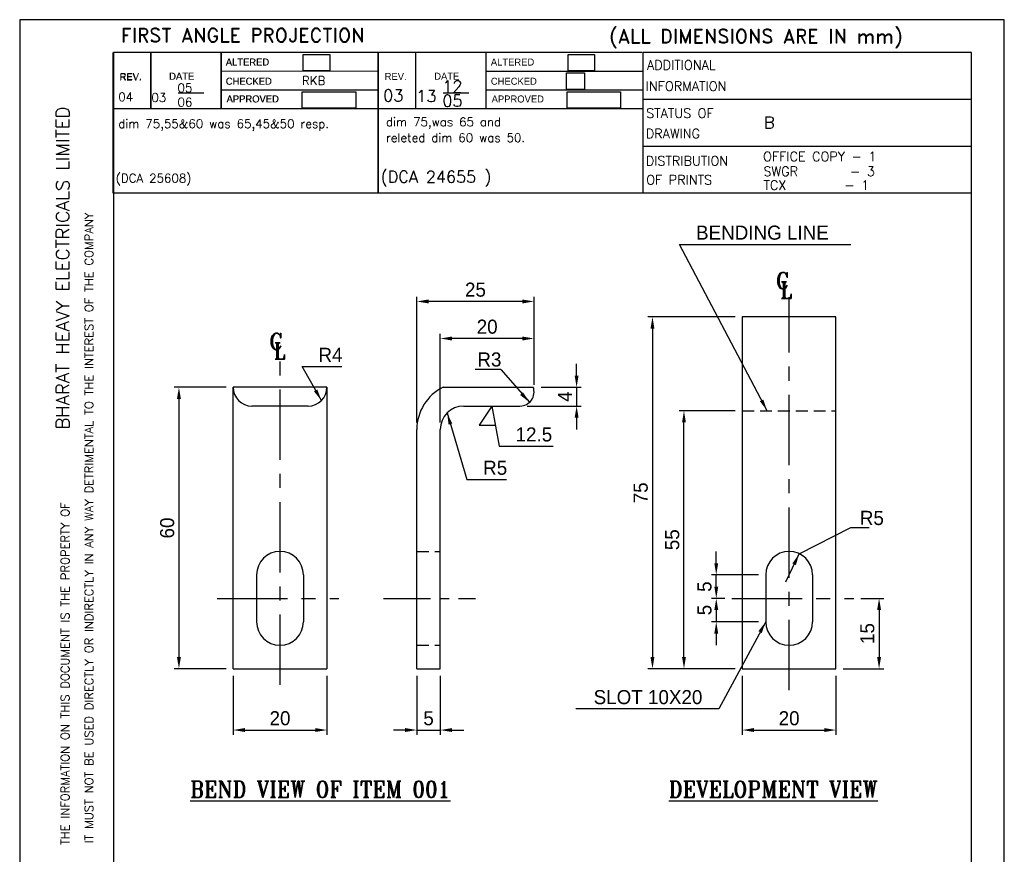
# Model space of a CAD drawing. Extents: x 5080 to 5290, y 910 to 1207.
# Tile 4 of 4: x 5080 to 5290, y 1029 to 1207. Entities that reach past the tile are written whole.
import ezdxf
from ezdxf.enums import TextEntityAlignment as Align

# ---------------------------------------------------------------- set-up
doc = ezdxf.new("R2010")
doc.units = 0
doc.header["$LTSCALE"] = 40
doc.header["$MEASUREMENT"] = 0
doc.linetypes.add('CENTER', pattern=[2, 1.25, -0.25, 0.25, -0.25])
doc.linetypes.add('HIDDEN', pattern=[9.525, 6.35, -3.175])
doc.layers.get('0').update_dxf_attribs({"linetype": 'CONTINUOUS'})
doc.layers.get('DEFPOINTS').update_dxf_attribs({"linetype": 'CONTINUOUS'})
for name, color, linetype in [('6', 6, 'CONTINUOUS'), ('DIM', 1, 'CONTINUOUS'), ('TEXT', 3, 'CONTINUOUS')]:
    doc.layers.add(name, color=color, linetype=linetype)
doc.styles.add('ROMAND', font='romand', dxfattribs={"height": 3})
doc.styles.add('ROMANS', font='romans.shx', dxfattribs={"height": 2.5})
doc.styles.add('ROMANT', font='romant.shx', dxfattribs={"width": 0.9, "height": 42})
doc.dimstyles.new('RAKESH', dxfattribs={"dimtxt": 3, "dimasz": 2.5, "dimexe": 1, "dimexo": 1.5, "dimgap": 1, "dimtad": 1, "dimdec": 0, "dimzin": 0, "dimdsep": 46, "dimtxsty": 'Standard', "dimcen": 0, "dimclrd": 1, "dimclre": 1, "dimclrt": 2, "dimadec": 0, "dimazin": 0, "dimtfac": 1, "dimtofl": 0, "dimtmove": 0, "dimatfit": 3, "dimfxl": 0, "dimtolj": 1, "dimtzin": 0, "dimarcsym": 0})
picture_1 = doc.add_image_def('image1.bmp', size_in_pixel=(91, 56))
picture_2 = doc.add_image_def('image2.jpg', size_in_pixel=(92, 84))
picture_3 = doc.add_image_def('image3.jpg', size_in_pixel=(136, 41))

# ---------------------------------------------------------------- blocks, each defined once
blk = doc.blocks.new('*D18')
at = {"layer": 'DEFPOINTS', "color": 0}
for p in [(5125.28, 1128.64), (5113.72, 1068.64), (5125.28, 1068.64)]:
    blk.add_point(p, dxfattribs=at)
at = {"layer": 'DIM', "color": 1, "lineweight": -2}
for p, q in [((5123.78, 1128.64), (5112.72, 1128.64)), ((5113.72, 1126.14), (5113.72, 1071.14)), ((5123.78, 1068.64), (5112.72, 1068.64))]:
    blk.add_line(p, q, dxfattribs=at)
at = {"layer": 'DIM', "color": 1}
for points in [[(5113.3, 1126.14), (5114.14, 1126.14), (5113.72, 1128.64)], [(5113.3, 1071.14), (5114.14, 1071.14), (5113.72, 1068.64)]]:
    blk.add_solid(points, dxfattribs=at)
at = {"layer": 'DIM', "color": 2, "insert": (5111.22, 1098.64), "char_height": 3, "attachment_point": 5, "rotation": 90}
blk.add_mtext('\\A1;60', dxfattribs=at)
blk = doc.blocks.new('*D19')
at = {"color": 1, "linetype": 'ByBlock'}
for p, q in [((5125.28, 1067.14), (5125.28, 1054.56)), ((5145.28, 1067.14), (5145.28, 1054.56)), ((5127.78, 1055.56), (5142.78, 1055.56))]:
    blk.add_line(p, q, dxfattribs=at)
for points in [[(5127.78, 1055.98), (5127.78, 1055.15), (5125.28, 1055.56)], [(5142.78, 1055.98), (5142.78, 1055.15), (5145.28, 1055.56)]]:
    blk.add_solid(points, dxfattribs=at)
at = {"layer": 'DEFPOINTS', "color": 0, "linetype": 'ByBlock'}
for p in [(5125.28, 1068.64), (5145.28, 1068.64), (5145.28, 1055.56)]:
    blk.add_point(p, dxfattribs=at)
at = {"color": 2, "linetype": 'ByBlock', "insert": (5135.28, 1058.06), "char_height": 3, "attachment_point": 5}
blk.add_mtext('\\A1;20', dxfattribs=at)
blk = doc.blocks.new('*D20')
at = {"color": 1, "linetype": 'ByBlock'}
for p, q in [((5164.46, 1067.14), (5164.46, 1054.56)), ((5169.46, 1067.14), (5169.46, 1054.56)), ((5161.96, 1055.56), (5159.46, 1055.56)), ((5171.96, 1055.56), (5174.46, 1055.56))]:
    blk.add_line(p, q, dxfattribs=at)
for points in [[(5161.96, 1055.98), (5161.96, 1055.15), (5164.46, 1055.56)], [(5171.96, 1055.98), (5171.96, 1055.15), (5169.46, 1055.56)]]:
    blk.add_solid(points, dxfattribs=at)
at = {"layer": 'DEFPOINTS', "color": 0, "linetype": 'ByBlock'}
for p in [(5164.46, 1068.64), (5169.46, 1068.64), (5169.46, 1055.56)]:
    blk.add_point(p, dxfattribs=at)
at = {"color": 2, "linetype": 'ByBlock', "insert": (5166.96, 1058.06), "char_height": 3, "attachment_point": 5}
blk.add_mtext('\\A1;5', dxfattribs=at)
blk = doc.blocks.new('*D21')
at = {"color": 1, "linetype": 'ByBlock'}
for p, q in [((5233.86, 1067.14), (5233.86, 1054.56)), ((5253.86, 1067.14), (5253.86, 1054.56)), ((5236.36, 1055.56), (5251.36, 1055.56))]:
    blk.add_line(p, q, dxfattribs=at)
for points in [[(5236.36, 1055.98), (5236.36, 1055.15), (5233.86, 1055.56)], [(5251.36, 1055.98), (5251.36, 1055.15), (5253.86, 1055.56)]]:
    blk.add_solid(points, dxfattribs=at)
at = {"layer": 'DEFPOINTS', "color": 0, "linetype": 'ByBlock'}
for p in [(5233.86, 1068.64), (5253.86, 1068.64), (5253.86, 1055.56)]:
    blk.add_point(p, dxfattribs=at)
at = {"color": 2, "linetype": 'ByBlock', "insert": (5243.86, 1058.06), "char_height": 3, "attachment_point": 5}
blk.add_mtext('\\A1;20', dxfattribs=at)
blk = doc.blocks.new('*D22')
at = {"layer": 'DEFPOINTS', "color": 0}
for p in [(5164.46, 1146.94), (5189.46, 1128.64), (5164.46, 1119.64)]:
    blk.add_point(p, dxfattribs=at)
at = {"layer": 'DIM', "color": 1, "lineweight": -2}
for p, q in [((5164.46, 1121.14), (5164.46, 1147.94)), ((5186.96, 1146.94), (5166.96, 1146.94)), ((5189.46, 1130.14), (5189.46, 1147.94))]:
    blk.add_line(p, q, dxfattribs=at)
at = {"layer": 'DIM', "color": 1}
for points in [[(5166.96, 1147.36), (5166.96, 1146.52), (5164.46, 1146.94)], [(5186.96, 1147.36), (5186.96, 1146.52), (5189.46, 1146.94)]]:
    blk.add_solid(points, dxfattribs=at)
at = {"layer": 'DIM', "color": 2, "insert": (5176.96, 1149.44), "char_height": 3, "attachment_point": 5}
blk.add_mtext('\\A1;25', dxfattribs=at)
blk = doc.blocks.new('*D23')
at = {"layer": 'DEFPOINTS', "color": 0}
for p in [(5169.46, 1139.04), (5189.46, 1127.64), (5169.46, 1119.64)]:
    blk.add_point(p, dxfattribs=at)
at = {"layer": 'DIM', "color": 1, "lineweight": -2}
for p, q in [((5169.46, 1121.14), (5169.46, 1140.04)), ((5186.96, 1139.04), (5171.96, 1139.04)), ((5189.46, 1129.14), (5189.46, 1140.04))]:
    blk.add_line(p, q, dxfattribs=at)
at = {"layer": 'DIM', "color": 1}
for points in [[(5171.96, 1139.46), (5171.96, 1138.62), (5169.46, 1139.04)], [(5186.96, 1139.46), (5186.96, 1138.62), (5189.46, 1139.04)]]:
    blk.add_solid(points, dxfattribs=at)
at = {"layer": 'DIM', "color": 2, "insert": (5179.46, 1141.54), "char_height": 3, "attachment_point": 5}
blk.add_mtext('\\A1;20', dxfattribs=at)
blk = doc.blocks.new('*D24')
at = {"layer": 'DEFPOINTS', "color": 0}
for p in [(5189.46, 1128.64), (5186.46, 1124.64), (5198.54, 1124.64)]:
    blk.add_point(p, dxfattribs=at)
at = {"layer": 'DIM', "color": 1, "lineweight": -2}
for p, q in [((5198.54, 1131.14), (5198.54, 1133.64)), ((5190.96, 1128.64), (5199.54, 1128.64)), ((5187.96, 1124.64), (5199.54, 1124.64)), ((5198.54, 1122.14), (5198.54, 1119.64))]:
    blk.add_line(p, q, dxfattribs=at)
at = {"layer": 'DIM', "color": 1}
for points in [[(5198.12, 1131.14), (5198.96, 1131.14), (5198.54, 1128.64)], [(5198.12, 1122.14), (5198.96, 1122.14), (5198.54, 1124.64)]]:
    blk.add_solid(points, dxfattribs=at)
at = {"layer": 'DIM', "color": 2, "insert": (5196.04, 1126.64), "char_height": 3, "attachment_point": 5, "rotation": 90}
blk.add_mtext('\\A1;4', dxfattribs=at)
blk = doc.blocks.new('*D25')
at = {"color": 1, "linetype": 'ByBlock'}
for p, q in [((5259.14, 1083.64), (5264.05, 1083.64)), ((5263.05, 1081.14), (5263.05, 1071.14)), ((5255.36, 1068.64), (5264.05, 1068.64))]:
    blk.add_line(p, q, dxfattribs=at)
for points in [[(5262.63, 1081.14), (5263.47, 1081.14), (5263.05, 1083.64)], [(5262.63, 1071.14), (5263.47, 1071.14), (5263.05, 1068.64)]]:
    blk.add_solid(points, dxfattribs=at)
at = {"layer": 'DEFPOINTS', "color": 0, "linetype": 'ByBlock'}
for p in [(5257.64, 1083.64), (5253.86, 1068.64), (5263.05, 1068.64)]:
    blk.add_point(p, dxfattribs=at)
at = {"color": 2, "linetype": 'ByBlock', "insert": (5260.55, 1076.14), "char_height": 3, "attachment_point": 5, "rotation": 90}
blk.add_mtext('\\A1;15', dxfattribs=at)
blk = doc.blocks.new('*D26')
at = {"layer": 'DEFPOINTS', "color": 0}
for p in [(5233.86, 1143.64), (5214.72, 1068.64), (5233.86, 1068.64)]:
    blk.add_point(p, dxfattribs=at)
at = {"layer": 'DIM', "color": 1, "lineweight": -2}
for p, q in [((5232.36, 1143.64), (5213.72, 1143.64)), ((5214.72, 1141.14), (5214.72, 1071.14)), ((5232.36, 1068.64), (5213.72, 1068.64))]:
    blk.add_line(p, q, dxfattribs=at)
at = {"layer": 'DIM', "color": 1}
for points in [[(5214.3, 1141.14), (5215.13, 1141.14), (5214.72, 1143.64)], [(5214.3, 1071.14), (5215.13, 1071.14), (5214.72, 1068.64)]]:
    blk.add_solid(points, dxfattribs=at)
at = {"layer": 'DIM', "color": 2, "insert": (5212.22, 1106.14), "char_height": 3, "attachment_point": 5, "rotation": 90}
blk.add_mtext('\\A1;75', dxfattribs=at)
blk = doc.blocks.new('*D27')
at = {"layer": 'DEFPOINTS', "color": 0}
for p in [(5221.44, 1123.64), (5233.86, 1123.64), (5232.36, 1068.64)]:
    blk.add_point(p, dxfattribs=at)
at = {"layer": 'DIM', "color": 1, "lineweight": -2}
for p, q in [((5232.36, 1123.64), (5220.44, 1123.64)), ((5221.44, 1071.14), (5221.44, 1121.14)), ((5230.86, 1068.64), (5220.44, 1068.64))]:
    blk.add_line(p, q, dxfattribs=at)
at = {"layer": 'DIM', "color": 1}
for points in [[(5221.02, 1121.14), (5221.85, 1121.14), (5221.44, 1123.64)], [(5221.02, 1071.14), (5221.85, 1071.14), (5221.44, 1068.64)]]:
    blk.add_solid(points, dxfattribs=at)
at = {"layer": 'DIM', "color": 2, "insert": (5218.94, 1096.14), "char_height": 3, "attachment_point": 5, "rotation": 90}
blk.add_mtext('\\A1;55', dxfattribs=at)
blk = doc.blocks.new('A$C182D69D5')
at = {"style": 'ROMANT', "width": 0.9}
for s, p in [('C', (-0.45, 2.02)), ('L', (0.49, 0))]:
    blk.add_text(s, height=3.5, dxfattribs=at).set_placement(p)
blk = doc.blocks.new('*D29')
at = {"color": 1, "linetype": 'ByBlock'}
for p, q in [((5228.32, 1091.14), (5228.32, 1093.64)), ((5237.36, 1088.64), (5227.32, 1088.64)), ((5230.15, 1083.64), (5227.32, 1083.64)), ((5228.32, 1081.14), (5228.32, 1078.64))]:
    blk.add_line(p, q, dxfattribs=at)
for points in [[(5227.91, 1091.14), (5228.74, 1091.14), (5228.32, 1088.64)], [(5227.91, 1081.14), (5228.74, 1081.14), (5228.32, 1083.64)]]:
    blk.add_solid(points, dxfattribs=at)
at = {"layer": 'DEFPOINTS', "color": 0, "linetype": 'ByBlock'}
for p in [(5228.32, 1088.64), (5238.86, 1088.64), (5231.65, 1083.64)]:
    blk.add_point(p, dxfattribs=at)
at = {"color": 2, "linetype": 'ByBlock', "insert": (5225.82, 1086.14), "char_height": 3, "attachment_point": 5, "rotation": 90}
blk.add_mtext('\\A1;5', dxfattribs=at)
blk = doc.blocks.new('*D30')
at = {"color": 1, "linetype": 'ByBlock'}
for p, q in [((5228.32, 1086.14), (5228.32, 1088.64)), ((5230.15, 1083.64), (5227.32, 1083.64)), ((5237.36, 1078.64), (5227.32, 1078.64)), ((5228.32, 1076.14), (5228.32, 1073.64))]:
    blk.add_line(p, q, dxfattribs=at)
for points in [[(5227.91, 1086.14), (5228.74, 1086.14), (5228.32, 1083.64)], [(5227.91, 1076.14), (5228.74, 1076.14), (5228.32, 1078.64)]]:
    blk.add_solid(points, dxfattribs=at)
at = {"layer": 'DEFPOINTS', "color": 0, "linetype": 'ByBlock'}
for p in [(5231.65, 1083.64), (5228.32, 1078.64), (5238.86, 1078.64)]:
    blk.add_point(p, dxfattribs=at)
at = {"color": 2, "linetype": 'ByBlock', "insert": (5225.82, 1081.14), "char_height": 3, "attachment_point": 5, "rotation": 90}
blk.add_mtext('\\A1;5', dxfattribs=at)

msp = doc.modelspace()

# ---------------------------------------------------------------- linework, layer by layer
for p, q in [((5289.76, 1207.01), (5079.76, 1207.01)), ((5079.76, 1207.01), (5079.76, 910.01)), ((5289.76, 910.01), (5289.76, 1207.01)), ((5099.65, 1200.03), (5099.65, 1170.03)), ((5212.55, 1200.01), (5099.76, 1200.01)), ((5099.76, 1200.01), (5099.76, 917.01)), ((5107.65, 1200.03), (5107.65, 1188.01)), ((5107.76, 1200.01), (5107.76, 1188.01)), ((5122.65, 1200.03), (5122.65, 1188.01)), ((5122.76, 1200.01), (5122.76, 1188.01)), ((5156.15, 1200.01), (5156.15, 1170.01)), ((5156.26, 1170.03), (5156.26, 1200.03)), ((5164.15, 1200.01), (5164.15, 1188)), ((5179.15, 1200.01), (5179.15, 1187.99)), ((5282.76, 1200.01), (5212.76, 1200.01)), ((5212.76, 1170.01), (5212.76, 1200.01)), ((5282.76, 917.01), (5282.76, 1200.01)), ((5156.26, 1196), (5122.65, 1196.01)), ((5156.15, 1196), (5122.76, 1196.01)), ((5212.76, 1195.98), (5179.15, 1195.99)), ((5099.76, 1192.01), (5099.76, 1192.01)), ((5113.55, 1191.41), (5119.06, 1191.41)), ((5156.26, 1192), (5122.65, 1192.01)), ((5156.15, 1192), (5122.76, 1192.01)), ((5170.05, 1191.4), (5175.56, 1191.4)), ((5212.76, 1191.98), (5179.15, 1191.99)), ((5282.76, 1190.01), (5212.76, 1190.01)), ((5212.76, 1187.98), (5099.76, 1188.01)), ((5282.76, 1180.01), (5212.76, 1180.01)), ((5282.76, 1170.01), (5099.76, 1170.01)), ((5233.86, 1143.64), (5233.86, 1068.64)), ((5253.86, 1143.64), (5233.86, 1143.64)), ((5253.86, 1068.64), (5253.86, 1143.64)), ((5125.28, 1128.64), (5125.28, 1128.64)), ((5145.28, 1128.64), (5125.28, 1128.64)), ((5125.28, 1068.64), (5125.28, 1128.64)), ((5145.28, 1128.64), (5145.28, 1128.64)), ((5145.28, 1128.64), (5145.28, 1068.64)), ((5170.1, 1128.64), (5189.29, 1128.64)), ((5189.46, 1128.64), (5189.46, 1128.64)), ((5141.28, 1124.64), (5129.28, 1124.64)), ((5174.46, 1124.64), (5186.46, 1124.64)), ((5164.46, 1068.64), (5164.46, 1119.64)), ((5169.46, 1068.64), (5169.46, 1119.64)), ((5130.28, 1088.64), (5130.28, 1078.64)), ((5140.28, 1088.64), (5140.28, 1078.64)), ((5238.86, 1088.64), (5238.86, 1078.64)), ((5248.86, 1088.64), (5248.86, 1078.64)), ((5125.28, 1068.64), (5145.28, 1068.64)), ((5164.46, 1068.64), (5169.46, 1068.64)), ((5233.86, 1068.64), (5253.86, 1068.64))]:
    msp.add_line(p, q)
at = {"color": 3, "linetype": 'CENTER', "ltscale": 0.3}
for p, q in [((5243.86, 1064.04), (5243.86, 1147.83)), ((5121.87, 1083.64), (5147.81, 1083.64)), ((5231.65, 1083.64), (5257.64, 1083.64))]:
    msp.add_line(p, q, dxfattribs=at)
at = {"color": 1, "linetype": 'ByBlock'}
for p, q in [((5182.4, 1132.41), (5188.5, 1125.44)), ((5243.17, 1087.19), (5246.01, 1093.16))]:
    msp.add_line(p, q, dxfattribs=at)
at = {"color": 6, "linetype": 'HIDDEN', "ltscale": 0.01}
for p, q in [((5233.86, 1123.64), (5253.86, 1123.64)), ((5164.46, 1093.64), (5169.46, 1093.64)), ((5164.46, 1073.64), (5169.46, 1073.64))]:
    msp.add_line(p, q, dxfattribs=at)
at = {"color": 1}
for p, q in [((5246.01, 1093.16), (5256.99, 1098.72)), ((5256.99, 1098.72), (5260.96, 1098.72))]:
    msp.add_line(p, q, dxfattribs=at)
at = {"color": 3, "linetype": 'CENTER', "ltscale": 0.2}
msp.add_line((5157.36, 1083.64), (5176.99, 1083.64), dxfattribs=at)
for centre, radius, start, end in [((5129.28, 1128.64), 4, 180, 270), ((5141.28, 1128.64), 4, 270, 0), ((5174.46, 1119.64), 10, 115.8419, 180), ((5186.46, 1127.64), 3, 270, 19.4712), ((5174.46, 1119.64), 5, 90, 180), ((5135.28, 1088.64), 5, 0, 180), ((5243.86, 1088.64), 5, 0, 180), ((5135.28, 1078.64), 5, 180, 0), ((5243.86, 1078.64), 5, 180, 0)]:
    msp.add_arc(centre, radius, start, end)
at = {"color": 1, "linetype": 'ByBlock'}
for points in [[(5187.1, 1127.56), (5186.49, 1126.99), (5188.5, 1125.44)], [(5244.56, 1091.08), (5245.31, 1090.72), (5246.01, 1093.16)]]:
    msp.add_solid(points, dxfattribs=at)
at = {"layer": '6', "color": 3, "linetype": 'CENTER', "ltscale": 0.3}
msp.add_line((5135.28, 1065.17), (5135.28, 1135.57), dxfattribs=at)
at = {"layer": 'DEFPOINTS', "color": 0, "linetype": 'ByBlock'}
for p in [(5186.46, 1127.64), (5188.5, 1125.44), (5247.98, 1098.44), (5252.98, 1098.38), (5248.15, 1097.67), (5246.01, 1093.16)]:
    msp.add_point(p, dxfattribs=at)
at = {"layer": 'DIM'}
msp.add_line((5182.4, 1132.41), (5176.92, 1132.41), dxfattribs=at)
at = {"layer": 'DIM', "color": 1}
for p, q in [((5198.54, 1128.64), (5198.54, 1124.64)), ((5180.46, 1124.64), (5177.73, 1120.56)), ((5180.46, 1124.64), (5182.02, 1116.09)), ((5177.73, 1120.56), (5181.28, 1120.56)), ((5182.02, 1116.09), (5193.52, 1116.09)), ((5164.46, 1055.56), (5169.46, 1055.56))]:
    msp.add_line(p, q, dxfattribs=at)

# ---------------------------------------------------------------- block references
at = {"layer": '6'}
for p in [(5241.49, 1147.59), (5133.47, 1134.64)]:
    msp.add_blockref('A$C182D69D5', p, dxfattribs=at)

# ---------------------------------------------------------------- texts
at = {"color": 2}
msp.add_text('R3', height=3, dxfattribs=at).set_placement((5177.37, 1133.07))
at = {"color": 2, "linetype": 'ByBlock', "insert": (5261.51, 1100.77), "char_height": 3, "attachment_point": 5, "rotation": 359.2914}
msp.add_mtext('\\A1;R5', dxfattribs=at)
at = {"layer": '6', "style": 'ROMANS'}
for s, height, p in [('RKB', 1.847, (5139.96, 1193.09)), ('05', 1.847, (5113.41, 1191.53)), ('12', 2.5, (5169.91, 1191.52)), ('04', 1.847, (5100.8, 1189.62)), ('03', 1.847, (5107.85, 1189.49)), ('03', 2.5, (5157.3, 1189.6)), ('13', 2.5, (5164.35, 1189.48)), ('05', 2.5, (5169.91, 1188.49)), ('06', 1.847, (5113.41, 1188.5)), ('dim 75,55&60 was 65,45&50 resp.', 1.8468, (5100.78, 1183.91)), ('dim 75,was 65 and ', 1.8468, (5157.88, 1184.29)), ('B', 2.5, (5238.5, 1183.82)), ('releted dim 60 was 50.', 1.8468, (5157.88, 1180.93)), ('(DCA 25608)', 1.8468, (5100.25, 1172.29)), ('(DCA 24655 )', 2.5, (5156.75, 1172.27))]:
    msp.add_text(s, height=height, dxfattribs=at).set_placement(p)
at = {"layer": '6', "style": 'ROMANT', "width": 0.9}
for s, p in [('%%UBEND VIEW OF ITEM 001', (5116.12, 1041.19)), ('%%UDEVELOPMENT VIEW', (5218.2, 1041.19))]:
    msp.add_text(s, height=3.5, dxfattribs=at).set_placement(p)
at = {"layer": 'DIM', "color": 2}
msp.add_text('12.5', height=3, dxfattribs=at).set_placement((5185.52, 1117.09))
at = {"layer": 'DIM', "color": 2, "char_height": 3}
for s, insert, attachment_point in [('\\A1;BENDING LINE', (5224.01, 1161.59), 4), ('\\A1;R4', (5143.48, 1135.56), 4), ('\\A1;R5', (5178.6, 1111.46), 4), ('SLOT 10X20', (5225.36, 1062.56), 6)]:
    msp.add_mtext(s, dxfattribs=dict(at, insert=insert, attachment_point=attachment_point))
at = {"layer": 'TEXT'}
for s, height, style, p in [('FIRST ANGLE PROJECTION', 3, 'ROMAND', (5101.34, 1202.19)), ('(ALL DIMENSIONS ARE IN mm)', 3, 'ROMAND', (5205.53, 1202.02)), ('ADDITIONAL', 2, 'ROMANS', (5213.54, 1196.35)), ('INFORMATION', 2, 'ROMANS', (5213.26, 1191.83)), ('STATUS OF ', 2, 'ROMANS', (5213.38, 1186.07)), ('DRAWING', 2, 'ROMANS', (5213.29, 1181.73)), ('DISTRIBUTION', 2, 'ROMANS', (5213.29, 1175.93)), ('OF PRINTS', 2, 'ROMANS', (5213.38, 1171.88))]:
    msp.add_text(s, height=height, dxfattribs=dict(at, style=style)).set_placement(p)
for s, p in [('ALTERED', (5123.69, 1197.23)), ('ALTERED', (5123.75, 1197.24)), ('ALTERED', (5180.25, 1197.23)), ('REV.', (5101.04, 1194.02)), ('REV.', (5101.1, 1194.18)), ('DATE', (5111.61, 1194.21)), ('DATE', (5111.67, 1194.22)), ('REV.', (5157.6, 1194.17)), ('DATE', (5168.17, 1194.21)), ('CHECKED', (5123.69, 1193.14)), ('CHECKED', (5123.75, 1193.15)), ('CHECKED', (5180.25, 1193.14)), ('APPROVED', (5123.85, 1189.36)), ('APPROVED', (5123.92, 1189.38)), ('APPROVED', (5180.42, 1189.36))]:
    msp.add_text(s, height=1.5, dxfattribs=at).set_placement(p)
at = {"layer": 'TEXT', "style": 'ROMAND', "width": 0.868356}
msp.add_text('BHARAT HEAVY ELECTRICALS LIMITED', height=2.8, rotation=90, dxfattribs=at).set_placement((5090.33, 1119.63), (5090.33, 1188.52), align=Align.FIT)
at = {"layer": 'TEXT', "color": 1, "style": 'ROMANS'}
for s, p in [('OFFICE COPY - 1', (5238.3, 1176.85)), ('SWGR       - 3', (5238.39, 1173.68)), ('TCX        - 1', (5238.39, 1170.74))]:
    msp.add_text(s, height=2, dxfattribs=at).set_placement(p)
at = {"layer": 'TEXT', "style": 'ROMAND'}
for s, p in [('IT MUST NOT BE USED DIRECTLY OR INDIRECTLY IN ANY WAY DETRIMENTAL TO THE INTEREST OF THE COMPANY', (5095.42, 1031.41)), ('THE INFORMATION ON THIS DOCUMENT IS THE PROPERTY OF', (5090.35, 1031.05))]:
    msp.add_text(s, height=1.8, rotation=90, dxfattribs=at).set_placement(p)

# ---------------------------------------------------------------- dimensions: what is measured, and where the dimension line sits
for base, p2, picture, middle in [((5228.32, 1088.64), (5238.86, 1088.64), '*D29', (5225.82, 1086.14)), ((5228.32, 1078.64), (5238.86, 1078.64), '*D30', (5225.82, 1081.14))]:
    dim = msp.add_linear_dim(base=base, p1=(5231.65, 1083.64), p2=p2, angle=90, dimstyle='RAKESH')
    dim.commit()
    dim.dimension.update_dxf_attribs({"geometry": picture, "text_midpoint": middle})
at = {"layer": 'DIM'}
for base, p1, p2, picture, middle in [((5164.46, 1146.94), (5189.46, 1128.64), (5164.46, 1119.64), '*D22', (5176.96, 1149.44)), ((5169.46, 1139.04), (5189.46, 1127.64), (5169.46, 1119.64), '*D23', (5179.46, 1141.54)), ((5145.28, 1055.56), (5125.28, 1068.64), (5145.28, 1068.64), '*D19', (5135.28, 1058.06)), ((5169.46, 1055.56), (5164.46, 1068.64), (5169.46, 1068.64), '*D20', (5166.96, 1058.06)), ((5253.86, 1055.56), (5233.86, 1068.64), (5253.86, 1068.64), '*D21', (5243.86, 1058.06))]:
    dim = msp.add_linear_dim(base=base, p1=p1, p2=p2, dimstyle='RAKESH', dxfattribs=at)
    dim.commit()
    dim.dimension.update_dxf_attribs({"geometry": picture, "text_midpoint": middle})
for base, p1, p2, picture, middle in [((5214.72, 1068.64), (5233.86, 1143.64), (5233.86, 1068.64), '*D26', (5212.22, 1106.14)), ((5198.54, 1124.64), (5189.46, 1128.64), (5186.46, 1124.64), '*D24', (5196.04, 1126.64)), ((5113.72, 1068.64), (5125.28, 1128.64), (5125.28, 1068.64), '*D18', (5111.22, 1098.64)), ((5221.44, 1123.64), (5232.36, 1068.64), (5233.86, 1123.64), '*D27', (5218.94, 1096.14)), ((5263.05, 1068.64), (5257.64, 1083.64), (5253.86, 1068.64), '*D25', (5260.55, 1076.14))]:
    dim = msp.add_linear_dim(base=base, p1=p1, p2=p2, angle=90, dimstyle='RAKESH', dxfattribs=at)
    dim.commit()
    dim.dimension.update_dxf_attribs({"geometry": picture, "text_midpoint": middle})

# ---------------------------------------------------------------- pictures from other files: only their frames are drawn
image = msp.add_image(picture_1, insert=(5140.25, 1196.12), size_in_units=(5.62, 3.46))
image.dxf.flags = 7
image = msp.add_image(picture_1, insert=(5196.75, 1196.11), size_in_units=(5.62, 3.46))
image.dxf.flags = 7
image = msp.add_image(picture_2, insert=(5196.35, 1192.14), size_in_units=(3.86, 3.53))
image.dxf.flags = 7
image = msp.add_image(picture_3, insert=(5140.02, 1188.18), size_in_units=(11.41, 3.44))
image.dxf.flags = 7
image = msp.add_image(picture_3, insert=(5196.52, 1188.17), size_in_units=(11.41, 3.44))
image.dxf.flags = 7

# ---------------------------------------------------------------- leaders
at = {"layer": 'DIM', "color": 1, "annotation_type": 0, "has_hookline": 1}
for points, hookline_direction, text_width in [([(5239.17, 1123.64), (5220.51, 1159.09), (5223.01, 1159.09)], 0, 33), ([(5144.11, 1125.81), (5139.98, 1133.06), (5142.48, 1133.06)], 0, 5), ([(5170.92, 1123.18), (5175.1, 1108.96), (5177.6, 1108.96)], 0, 5), ([(5238.86, 1078.64), (5228.86, 1060.06), (5226.36, 1060.06)], 1, 27)]:
    msp.add_leader(points, dimstyle='RAKESH', dxfattribs=dict(at, hookline_direction=hookline_direction, text_width=text_width))

doc.saveas('drawing.dxf')
